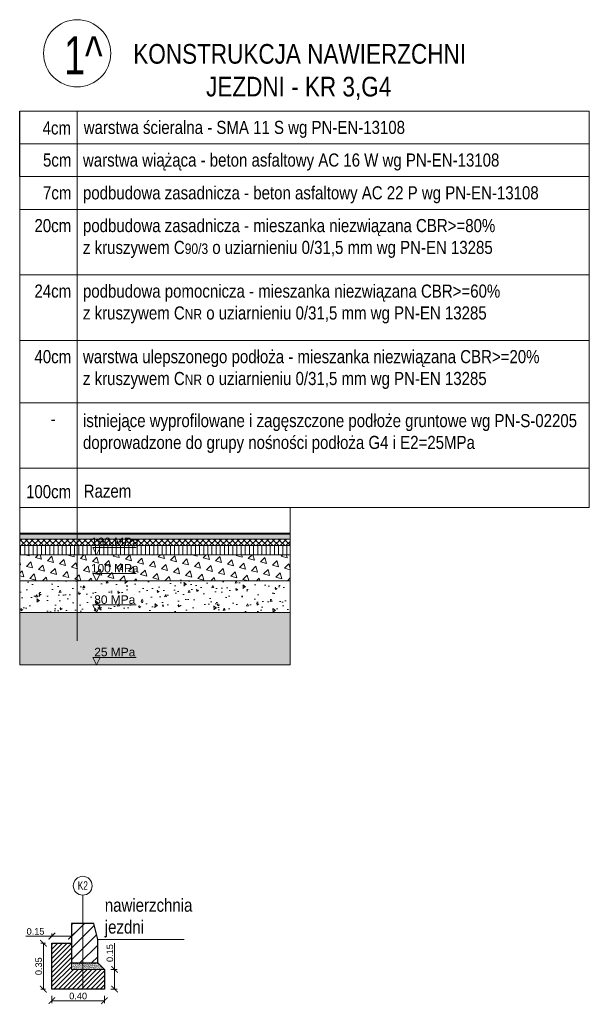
# Model space of a CAD drawing. Header units: feet. Extents: x 210.7 to 255.4, y -209.3 to -191.9.
# Tile 25 of 25: x 251 to 255.4, y -199.4 to -191.9. Entities that reach past the tile are written whole.
import ezdxf

# ---------------------------------------------------------------- set-up
doc = ezdxf.new("R2010")
doc.units = ezdxf.units.FT
doc.header["$MEASUREMENT"] = 0
doc.header["$PDMODE"] = 34
doc.linetypes.add('DASHED', pattern=[19.05, 12.7, -6.35])
for name, color, linetype, lineweight in [('Beton', 8, 'Continuous', 15), ('BETON kresk', 8, 'Continuous', 9), ('Kruszywo stabilizacja cem', 58, 'Continuous', 15), ('M_OPISY', 7, 'Continuous', 18), ('M_PRZEKROJE CZERWONE', 1, 'Continuous', 40), ('M_PRZERYWANE', 1, 'DASHED', 20), ('M_szczegóły_hatch', 251, 'Continuous', 9), ('M_szczegóły_projektowane', 1, 'Continuous', 15), ('Mieszanka_niezw_0_315', 44, 'Continuous', 15), ('Opis', 7, 'Continuous', 15), ('Opis (wydruk czarny)', 7, 'Continuous', 15), ('opisy', 7, 'Continuous', 20), ('Podsypka cementowo-piaskowa', 251, 'Continuous', 15), ('Tabelka', 7, 'Continuous', 25), ('Wymiar', 7, 'Continuous', 15)]:
    doc.layers.add(name, color=color, linetype=linetype, lineweight=lineweight)
doc.layers.add('beton obram', color=7, linetype='Continuous')
doc.styles.add('Opis_1_25', font='arial.ttf', dxfattribs={"height": 0.05})
doc.styles.add('Romans', font='romans.shx', dxfattribs={"width": 0.7})
doc.styles.get("Standard").update_dxf_attribs({"font": 'romanc.shx'})
doc.dimstyles.new('1_25_DK$0', dxfattribs={"dimtxt": 0.05, "dimasz": 0.05, "dimexe": 0.02, "dimexo": 0.05, "dimgap": 0.01, "dimtad": 1, "dimdec": 3, "dimzin": 3, "dimdsep": 46, "dimtxsty": 'Opis_1_25', "dimblk": 'ARCHTICK', "dimcen": 0.05, "dimclrd": 256, "dimclre": 256, "dimazin": 3, "dimtfac": 1, "dimtdec": 3, "dimtofl": 0, "dimtmove": 0, "dimatfit": 3, "dimldrblk": 'ARCHTICK', "dimfxl": 1, "dimfrac": 2, "dimtolj": 1, "dimtzin": 3, "dimlwd": -1, "dimlwe": -1, "dimarcsym": 0})

# ---------------------------------------------------------------- blocks, each defined once
blk = doc.blocks.new('_ArchTick')
at = {"color": 0, "linetype": 'ByBlock', "lineweight": 0, "const_width": 0.15}
blk.add_lwpolyline([(-0.5, -0.5), (0.5, 0.5)], dxfattribs=at)
blk = doc.blocks.new('*D83')
at = {"layer": 'DEFPOINTS', "color": 0, "transparency": 16777216}
for p in [(251.2523, -198.9165), (251.1869, -199.2665), (251.2523, -199.2665)]:
    blk.add_point(p, dxfattribs=at)
at = {"layer": 'Wymiar', "transparency": 16777216}
for p, q in [((251.2023, -198.9165), (251.1669, -198.9165)), ((251.1869, -198.9165), (251.1869, -199.2665)), ((251.2023, -199.2665), (251.1669, -199.2665))]:
    blk.add_line(p, q, dxfattribs=at)
at = {"layer": 'Wymiar', "transparency": 16777216, "xscale": 0.05, "yscale": 0.05, "zscale": 0.05}
for p, rotation in [((251.1869, -198.9165), 90), ((251.1869, -199.2665), 270)]:
    blk.add_blockref('_ArchTick', p, dxfattribs=dict(at, rotation=rotation))
at = {"layer": 'Wymiar', "color": 0, "transparency": 16777216, "insert": (251.1513, -199.0915), "char_height": 0.05, "attachment_point": 5, "rotation": 90, "style": 'Opis_1_25'}
blk.add_mtext('\\A1;0.35', dxfattribs=at)
blk = doc.blocks.new('*D84')
at = {"layer": 'DEFPOINTS', "color": 0, "transparency": 16777216}
for p in [(251.2523, -199.2665), (251.6523, -199.2665), (251.6523, -199.3545)]:
    blk.add_point(p, dxfattribs=at)
at = {"layer": 'Wymiar', "transparency": 16777216}
for p, q in [((251.2523, -199.3165), (251.2523, -199.3745)), ((251.2523, -199.3545), (251.6523, -199.3545)), ((251.6523, -199.3165), (251.6523, -199.3745))]:
    blk.add_line(p, q, dxfattribs=at)
at = {"layer": 'Wymiar', "transparency": 16777216, "xscale": 0.05, "yscale": 0.05, "zscale": 0.05, "rotation": 180}
blk.add_blockref('_ArchTick', (251.2523, -199.3545), dxfattribs=at)
at = {"layer": 'Wymiar', "transparency": 16777216, "xscale": 0.05, "yscale": 0.05, "zscale": 0.05}
blk.add_blockref('_ArchTick', (251.6523, -199.3545), dxfattribs=at)
at = {"layer": 'Wymiar', "color": 0, "transparency": 16777216, "insert": (251.4523, -199.319), "char_height": 0.05, "attachment_point": 5, "style": 'Opis_1_25'}
blk.add_mtext('\\A1;0.40', dxfattribs=at)
blk = doc.blocks.new('*D85')
at = {"layer": 'DEFPOINTS', "color": 0, "transparency": 16777216}
for p in [(251.2523, -198.8617), (251.2523, -198.9165), (251.4023, -198.9165)]:
    blk.add_point(p, dxfattribs=at)
at = {"layer": 'Wymiar', "transparency": 16777216}
for p, q in [((251.2523, -198.8617), (251.052, -198.8617)), ((251.2523, -198.8665), (251.2523, -198.8417)), ((251.4023, -198.8617), (251.2523, -198.8617)), ((251.4023, -198.8665), (251.4023, -198.8417))]:
    blk.add_line(p, q, dxfattribs=at)
at = {"layer": 'Wymiar', "transparency": 16777216, "xscale": 0.05, "yscale": 0.05, "zscale": 0.05}
for p, rotation in [((251.2523, -198.8617), 179.9999999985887), ((251.4023, -198.8617), 359.9999999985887)]:
    blk.add_blockref('_ArchTick', p, dxfattribs=dict(at, rotation=rotation))
at = {"layer": 'Wymiar', "color": 0, "transparency": 16777216, "insert": (251.1272, -198.8261), "char_height": 0.05, "attachment_point": 5, "rotation": 360, "style": 'Opis_1_25'}
blk.add_mtext('\\A1;0.15', dxfattribs=at)
blk = doc.blocks.new('*D86')
at = {"layer": 'DEFPOINTS', "color": 0, "transparency": 16777216}
for p in [(251.6523, -199.1165), (251.73, -199.1165), (251.6523, -199.2665)]:
    blk.add_point(p, dxfattribs=at)
at = {"layer": 'Wymiar', "transparency": 16777216}
for p, q in [((251.73, -199.1165), (251.73, -198.9163)), ((251.7023, -199.1165), (251.75, -199.1165)), ((251.73, -199.2665), (251.73, -199.1165)), ((251.7023, -199.2665), (251.75, -199.2665))]:
    blk.add_line(p, q, dxfattribs=at)
at = {"layer": 'Wymiar', "transparency": 16777216, "xscale": 0.05, "yscale": 0.05, "zscale": 0.05}
for p, rotation in [((251.73, -199.1165), 90), ((251.73, -199.2665), 270)]:
    blk.add_blockref('_ArchTick', p, dxfattribs=dict(at, rotation=rotation))
at = {"layer": 'Wymiar', "color": 0, "transparency": 16777216, "insert": (251.6945, -198.9914), "char_height": 0.05, "attachment_point": 5, "rotation": 90, "style": 'Opis_1_25'}
blk.add_mtext('\\A1;0.15', dxfattribs=at)

msp = doc.modelspace()

# ---------------------------------------------------------------- hatches: boundary and pattern name
at = {"layer": 'Beton'}
h = msp.add_hatch(dxfattribs=at)
h.set_pattern_fill('ANSI31', color=256, scale=0.2, style=0)
h.set_pattern_definition([(45, (4.68694, 1.576112), (-0.0176776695, 0.0176776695), [])])
h.paths.add_polyline_path([(251.4023, -199.1165), (251.4023, -199.0665), (251.4023, -198.9165), (251.2523, -198.9165), (251.2523, -199.2665), (251.6523, -199.2665), (251.6523, -199.1165)])
at = {"layer": 'BETON kresk'}
h = msp.add_hatch(dxfattribs=at)
h.set_pattern_fill('ANSI31', color=256, scale=0.5)
h.set_pattern_definition([(45, (4.68694, 1.57611), (-0.044194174, 0.044194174), [])])
h.paths.add_polyline_path([(251.6023, -199.0665), (251.6023, -198.8865), (251.5723, -198.7665), (251.4023, -198.7665), (251.4023, -199.0665)])
at = {"layer": 'Kruszywo stabilizacja cem'}
h = msp.add_hatch(dxfattribs=at)
h.set_pattern_fill('AR-CONC', color=256, scale=0.001, angle=45)
h.set_pattern_definition([(95, (-1414.20683, -1048.06141), (0.14009465, 0.11755338), [0.01905, -0.20955]), (40, (-1414.20683, -1048.0614), (-0.160018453, 0.110176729), [0.01524, -0.167640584]), (145.451445, (-1414.19515, -1048.05161), (-0.019923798, 0.227730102), [0.016190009, -0.178090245]), (91.1842, (-1414.24275, -1048.02549), (0.221410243, 0.161953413), [0.028575, -0.314325]), (141.635558, (-1414.2243, -1048.012), (-0.007086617, 0.342826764), [0.024285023, -0.26713561]), (36.184151, (-1414.24275, -1048.0255), (-0.007086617, 0.342826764), [0.022859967, -0.25145973]), (66, (-1414.2158, -1048.0165), (0.179519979, 0.034895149), [0.01905, -0.20955]), (11, (-1414.2158, -1048.0165), (-0.086539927, 0.173941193), [0.01524, -0.16764]), (116.451445, (-1414.20085, -1048.0136), (0.092980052, 0.208836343), [0.016190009, -0.178089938]), (82.5, (-1414.206826, -1048.06141), (-0.057605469, 0.0619734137), [0, -0.165608, 0, -0.17018, 0, -0.168275]), (52.5, (-1414.20683, -1048.06141), (-0.0235897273, 0.1180870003), [0, -0.097028, 0, -0.161798, 0, -0.064135]), (12.5, (-1414.24688, -1048.10146), (0.099927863, 0.0918261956), [0, -0.0635, 0, -0.19812, 0, -0.26289]), (2.5, (-1414.26484, -1048.11942), (0.0867639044, 0.122722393), [0, -0.08255, 0, -0.131572, 0, -0.18669])])
h.paths.add_polyline_path([(253.0696, -196.152), (251.0064, -196.152), (251.0064, -196.392), (253.0696, -196.392)])
at = {"layer": 'M_szczegóły_hatch'}
h = msp.add_hatch(color=256, dxfattribs=at)
h.dxf.hatch_style = 1
h.paths.add_polyline_path([(253.0696, -195.832), (253.0696, -195.792), (251.0064, -195.792), (251.0064, -195.832)])
at = {"layer": 'M_szczegóły_hatch', "ltscale": 0.1}
h = msp.add_hatch(dxfattribs=at)
h.set_pattern_fill('NET', color=256, scale=0.01, angle=45)
h.set_pattern_definition([(45, (94.73365, -225.095), (-0.02245064, 0.02245064), []), (135, (94.73365, -225.095), (-0.02245064, -0.02245064), [])])
h.paths.add_polyline_path([(253.0696, -195.882), (253.0696, -195.832), (251.0064, -195.832), (251.0064, -195.882)])
at = {"layer": 'M_szczegóły_hatch'}
h = msp.add_hatch(dxfattribs=at)
h.set_pattern_fill('LINE', color=256, scale=0.01, angle=90)
h.set_pattern_definition([(90, (-1585.915103, -1054.280807), (-0.03175, -2e-18), [])])
h.paths.add_polyline_path([(253.0696, -195.952), (253.0696, -195.882), (251.0064, -195.882), (251.0064, -195.952)])
h = msp.add_hatch(dxfattribs=at)
h.set_pattern_fill('TRIANG', color=256, scale=0.01, angle=45)
h.set_pattern_definition([(105, (-1568.36415, -1030.58678), (-0.092004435, 0.024652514), [0.047625, -0.047625]), (165, (-1568.36415, -1030.58678), (-0.067351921, -0.0673519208), [0.047625, -0.047625]), (45, (-1568.41015, -1030.57445), (-0.024652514, 0.092004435), [0.047625, -0.047625])])
h.paths.add_polyline_path([(253.0696, -196.152), (253.0696, -195.952), (251.0064, -195.952), (251.0064, -196.152)])
at = {"layer": 'Mieszanka_niezw_0_315', "ltscale": 10}
h = msp.add_hatch(dxfattribs=at)
h.set_pattern_fill('AR-CONC', color=256, scale=0.01, style=0)
h.set_pattern_definition([(50, (0, -0.06), (0.071726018, -0.006275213), [0.0075, -0.0825]), (355, (0, -0.06), (-0.013875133, 0.075219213), [0.006, -0.066]), (100.451444, (0.00598, -0.06052), (0.057850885, 0.068943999), [0.00637402, -0.070114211]), (46.1842, (0, -0.04), (0.106724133, -0.016551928), [0.01125, -0.12375]), (96.635635, (0.00889, -0.04138), (0.093466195, 0.09741186), [0.009561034, -0.105171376]), (351.184164, (0, -0.04), (0.093466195, 0.09741186), [0.009, -0.099]), (21, (0.01, -0.045), (0.059690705, -0.040261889), [0.0075, -0.0825]), (326, (0.01, -0.045), (0.024331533, 0.072515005), [0.006, -0.066]), (71.451445, (0.014974, -0.048355), (0.084022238, 0.032253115), [0.006374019, -0.070114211]), (37.5, (0, -0.06), (0.0012159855, 0.0332893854), [0, -0.0652, 0, -0.067, 0, -0.06625]), (7.5, (0, -0.06), (0.0263069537, 0.039441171), [0, -0.0382, 0, -0.0637, 0, -0.02525]), (327.5, (-0.0223, -0.06), (0.0533822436, -0.0022554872), [0, -0.025, 0, -0.078, 0, -0.1035]), (317.5, (-0.0323, -0.06), (0.058318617, 0.010010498), [0, -0.0325, 0, -0.0518, 0, -0.0735])])
h.paths.add_polyline_path([(253.0696, -196.392), (251.0064, -196.392), (251.0064, -196.792), (253.0696, -196.792)])
at = {"layer": 'Podsypka cementowo-piaskowa', "lineweight": 5}
h = msp.add_hatch(dxfattribs=at)
h.set_pattern_fill('AR-SAND', color=256, scale=0.005, style=0)
h.set_pattern_definition([(37.5, (4.68694, 1.576112), (-0.0003149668, 0.00963411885), [0, -0.0076, 0, -0.0085, 0, -0.008125]), (7.5, (4.68694, 1.576112), (0.00884888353, 0.01411073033), [0, -0.0041, 0, -0.00685, 0, -0.002625]), (327.5, (4.68079, 1.576112), (0.0155707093, 2.829527e-05), [0, -0.0025, 0, -0.009, 0, -0.01175]), (317.5, (4.68079, 1.576112), (0.015030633, 0.0043883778), [0, -0.00125, 0, -0.0059, 0, -0.00675])])
h.paths.add_polyline_path([(251.6523, -199.1165), (251.6023, -199.0665), (251.4023, -199.0665), (251.4023, -199.1165)])

# ---------------------------------------------------------------- linework, layer by layer
at = {"layer": 'beton obram'}
msp.add_lwpolyline([(251.4023, -199.0665), (251.6023, -199.0665), (251.6023, -198.8865), (251.5723, -198.7665), (251.4023, -198.7665)], close=True, dxfattribs=at)
msp.add_lwpolyline([(251.6523, -199.1165), (251.6523, -199.2665), (251.2523, -199.2665), (251.2523, -198.9165), (251.4023, -198.9165)], dxfattribs=at)
at = {"layer": 'M_PRZEKROJE CZERWONE', "color": 1}
msp.add_lwpolyline([(253.0696, -195.792), (251.0064, -195.792)], dxfattribs=at)
at = {"layer": 'M_PRZERYWANE', "ltscale": 0.5}
for points in [[(251.0064, -195.592), (251.0064, -196.792)], [(253.0696, -195.592), (253.0696, -196.792)]]:
    msp.add_lwpolyline(points, dxfattribs=at)
at = {"layer": 'M_szczegóły_hatch'}
msp.add_lwpolyline([(251.6023, -198.8865), (252.2608, -198.8865)], dxfattribs=at)
at = {"layer": 'M_szczegóły_projektowane'}
for points in [[(251.0064, -195.832), (253.0696, -195.832)], [(251.0064, -195.882), (253.0696, -195.882)], [(251.0064, -195.952), (253.0696, -195.952)], [(251.0064, -196.152), (253.0696, -196.152)], [(251.0064, -196.392), (253.0696, -196.392)], [(251.0064, -196.792), (253.0696, -196.792)]]:
    msp.add_lwpolyline(points, dxfattribs=at)
at = {"layer": 'M_szczegóły_projektowane', "color": 251}
msp.add_lwpolyline([(251.6023, -199.0665), (251.6523, -199.1165), (251.4023, -199.1165), (251.4023, -199.0665)], dxfattribs=at)
at = {"layer": 'Opis', "flags": 128}
for points in [[(251.8943, -195.8957), (251.564, -195.8957), (251.5924, -195.9524), (251.6208, -195.8957)], [(251.8943, -196.0957), (251.564, -196.0957), (251.5924, -196.1524), (251.6208, -196.0957)], [(251.8943, -196.3353), (251.564, -196.3353), (251.5924, -196.392), (251.6208, -196.3353)], [(251.8943, -196.7353), (251.564, -196.7353), (251.5924, -196.792), (251.6208, -196.7353)]]:
    msp.add_lwpolyline(points, dxfattribs=at)
at = {"layer": 'Opis (wydruk czarny)'}
for points in [[(251.4455, -192.567), (251.4455, -196.6078)], [(251.4873, -199.2665), (251.4873, -198.5495)]]:
    msp.add_lwpolyline(points, dxfattribs=at)
for centre, radius in [((251.445, -192.1258), 0.2564), ((251.4873, -198.4775), 0.072)]:
    msp.add_circle(centre, radius, dxfattribs=at)
at = {"layer": 'opisy'}
for p, q in [((255.3519, -192.567), (251.0064, -192.567)), ((255.3519, -195.592), (255.3519, -192.567)), ((251.0064, -192.817), (255.3519, -192.817)), ((251.0064, -193.067), (255.3519, -193.067)), ((251.0064, -193.067), (251.0064, -195.592)), ((255.3519, -193.317), (251.0064, -193.317)), ((251.0064, -193.817), (255.3519, -193.817)), ((251.0064, -194.317), (255.3519, -194.317)), ((251.0064, -194.792), (255.3519, -194.792)), ((251.0064, -195.292), (255.3519, -195.292)), ((251.0064, -195.592), (255.3519, -195.592))]:
    msp.add_line(p, q, dxfattribs=at)
at = {"layer": 'Tabelka'}
msp.add_lwpolyline([(251.0064, -193.067), (251.0064, -192.567)], dxfattribs=at)

# ---------------------------------------------------------------- texts
at = {"layer": 'M_OPISY', "insert": (251.1107, -192.0551), "char_height": 0.15, "attachment_point": 1}
msp.add_mtext_dynamic_manual_height_columns('\\pi0.76217;{\\fArial Narrow|b0|i0|c238|p34;KONSTRUKCJA NAWIERZCHNI \\P\\pi1.31771;JEZDNI - KR 3,G4}', width=4.035362, gutter_width=2.5, heights=[0], dxfattribs=at)
at = {"layer": 'M_szczegóły_hatch', "insert": (251.6557, -198.5757), "char_height": 0.1, "attachment_point": 1}
msp.add_mtext_dynamic_manual_height_columns('{\\fArial Narrow|b0|i0|c238|p34;nawierzchnia \\Pjezdni}', width=1.360164, gutter_width=2.5, heights=[0], dxfattribs=at)
at = {"layer": 'Opis', "style": 'Opis_1_25'}
for s, p in [('160 MPa', (251.5501, -195.8861)), ('100 MPa', (251.5501, -196.0873)), (' 80 MPa', (251.5501, -196.3268)), (' 25 MPa', (251.5501, -196.7268))]:
    msp.add_text(s, height=0.065, dxfattribs=at).set_placement(p)
at = {"layer": 'Opis (wydruk czarny)', "attachment_point": 1, "style": 'Romans'}
for s, insert, char_height, width in [('{\\fArial|b0|i0|c238|p34;1^ }', (251.3462, -191.9956), 0.2916, 0.633409), ('\\pi0.03562;{\\fArial|b0|i0|c238|p34;K2}', (251.4136, -198.4434), 0.0648, 0.140758)]:
    msp.add_mtext(s, dxfattribs=dict(at, insert=insert, char_height=char_height, width=width))
at = {"layer": 'opisy', "char_height": 0.1, "attachment_point": 1}
for s, width, insert in [('\\A1;{\\fArial Narrow|b0|i0|c238|p34;warstwa ścieralna - SMA 11 S wg PN-EN-13108}', 3.923231, (251.4949, -192.6412)), ('{\\fArial Narrow|b0|i0|c238|p34;4cm}', 0.193892, (251.1814, -192.6455)), ('{\\fArial Narrow|b0|i0|c238|p34;5cm}', 0.193892, (251.1843, -192.8903)), ('{\\fArial Narrow|b0|i0|c238|p34;warstwa wiążąca - beton asfaltowy AC 16 W wg PN-EN-13108 }', 3.266355, (251.4891, -192.8903)), ('{\\fArial Narrow|b0|i0|c238|p34;7cm}', 0.193892, (251.1843, -193.1403)), ('{\\fArial Narrow|b0|i0|c238|p34;podbudowa zasadnicza - beton asfaltowy AC 22 P wg PN-EN-13108}', 3.464063, (251.4891, -193.1403)), ('{\\fArial Narrow|b0|i0|c238|p34;podbudowa zasadnicza - mieszanka niezwiązana CBR>=80% ^Jz kruszywem C\\H0.8x;90/3\\H1.25x; o uziarnieniu 0/31,5 mm wg PN-EN 13285}', 3.776829, (251.4891, -193.3903)), ('{\\fArial Narrow|b0|i0|c238|p34;20cm}', 0.193892, (251.1191, -193.3903)), ('{\\fArial Narrow|b0|i0|c238|p34;24cm}', 0.193892, (251.1191, -193.8903)), ('\\A1;{\\fArial Narrow|b0|i0|c238|p34;podbudowa pomocnicza - \\A0;mieszanka niezwiązana CBR>=60% ^Jz kruszywem C\\H0.8x;NR\\H1.25x; o uziarnieniu 0/31,5 mm wg PN-EN 13285}', 3.776829, (251.4891, -193.8903)), ('{\\fArial Narrow|b0|i0|c238|p34;40cm}', 0.193892, (251.1191, -194.3903)), ('{\\fArial Narrow|b0|i0|c238|p34;warstwa ulepszonego podłoża - mieszanka niezwiązana CBR>=20% ^Jz kruszywem C\\H0.8x;NR\\H1.25x; o uziarnieniu 0/31,5 mm wg PN-EN 13285}', 3.776829, (251.4891, -194.3903)), ('{\\fArial Narrow|b0|i0|c238|p34;istniejące wyprofilowane i zagęszczone podłoże gruntowe wg PN-S-02205 doprowadzone do grupy nośności podłoża G4 i E2=25MPa}', 3.849738, (251.4891, -194.8784)), ('{\\fArial Narrow|b0|i0|c238|p34;    -}', 0.654544, (251.1156, -194.8653)), ('{\\fArial Narrow|b0|i0|c238|p34; 100cm}', 0.39916, (251.0232, -195.4205)), ('{\\fArial Narrow|b0|i0|c238|p34;Razem }', 3.869153, (251.4949, -195.4162))]:
    msp.add_mtext_dynamic_manual_height_columns(s, width=width, gutter_width=2.5, heights=[0], dxfattribs=dict(at, insert=insert))

# ---------------------------------------------------------------- dimensions: what is measured, and where the dimension line sits
at = {"layer": 'Wymiar'}
for p1, p2, distance, picture, middle in [((251.4023, -198.9165), (251.2523, -198.9165), -0.0549, '*D85', (251.1272, -198.8261)), ((251.2523, -198.9165), (251.2523, -199.2665), -0.0654, '*D83', (251.1513, -199.0915)), ((251.6523, -199.2665), (251.6523, -199.1165), -0.0777, '*D86', (251.6945, -198.9914)), ((251.2523, -199.2665), (251.6523, -199.2665), -0.088, '*D84', (251.4523, -199.319))]:
    dim = msp.add_aligned_dim(p1=p1, p2=p2, distance=distance, dimstyle='1_25_DK$0', override={"dimdec": 2}, dxfattribs=at)
    dim.commit()
    dim.dimension.update_dxf_attribs({"geometry": picture, "text_midpoint": middle})

doc.saveas('drawing.dxf')
